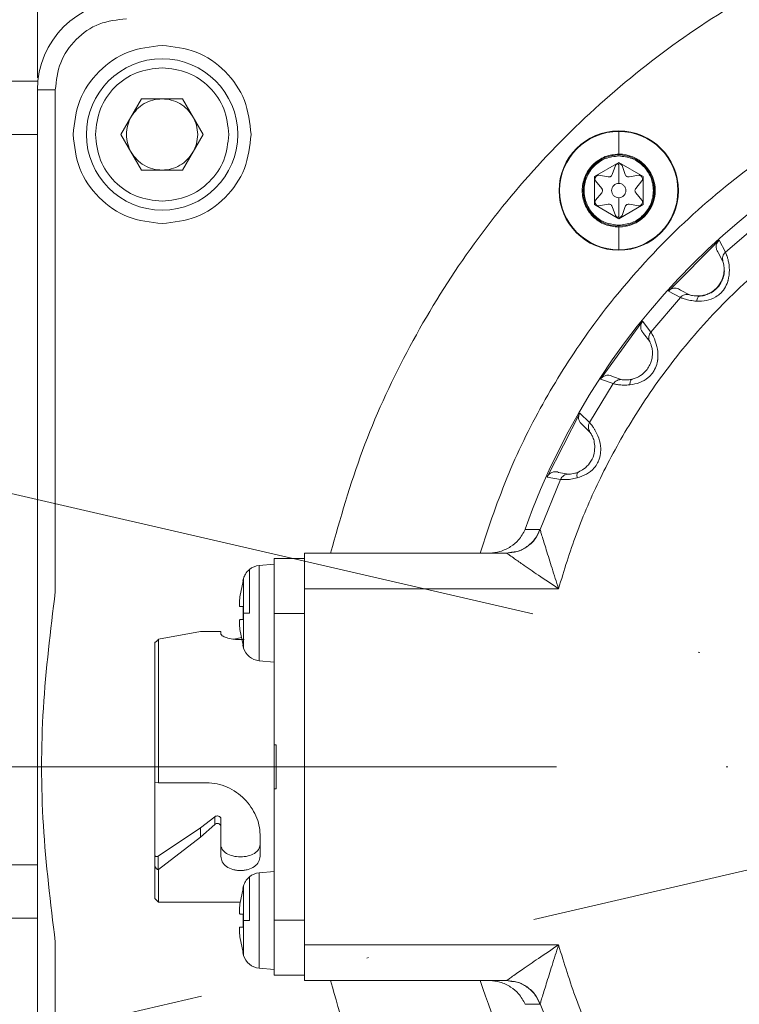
# Model space of a CAD drawing. Header units: millimetres. Extents: x 19214 to 26510, y -7957 to -532.
# Tile 15 of 150: x 21842 to 21882, y -5416 to -5360. Entities that reach past the tile are written whole.
import ezdxf

# ---------------------------------------------------------------- set-up
doc = ezdxf.new("R2010")
doc.units = ezdxf.units.MM
doc.header["$LTSCALE"] = 0.3175
doc.linetypes.add('ACAD_ISO10W100', pattern=[18, 12, -3, 0, -3])
for name, color, linetype, lineweight in [('1轮廓实线层', 7, 'Continuous', 18), ('7标注层', 4, 'Continuous', 13), ('中心线', 4, 'ACAD_ISO10W100', 20)]:
    doc.layers.add(name, color=color, linetype=linetype, lineweight=lineweight)

msp = doc.modelspace()

# ---------------------------------------------------------------- linework, layer by layer
at = {"layer": '1轮廓实线层', "ltscale": 10}
for p, q in [((21843.016, -5351.516), (21843.016, -5363.647)), ((21843.016, -5363.822), (21831.516, -5363.822)), ((21843.016, -5364.322), (21843.016, -5440.322)), ((21844.016, -5364.322), (21843.016, -5364.322)), ((21844.016, -5392.496), (21844.016, -5364.322)), ((21847.707, -5366.822), (21848.862, -5364.822)), ((21848.862, -5364.822), (21851.171, -5364.822)), ((21851.171, -5364.822), (21852.326, -5366.822)), ((21875.666, -5366.649), (21875.666, -5367.923)), ((21831.516, -5366.822), (21843.016, -5366.822)), ((21848.862, -5368.822), (21847.707, -5366.822)), ((21852.326, -5366.822), (21851.171, -5368.822)), ((21874.299, -5369.183), (21875.666, -5368.393)), ((21875.666, -5367.973), (21875.666, -5367.923)), ((21875.666, -5368.393), (21877.034, -5369.183)), ((21851.171, -5368.822), (21848.862, -5368.822)), ((21875.298, -5369.078), (21875.483, -5368.572)), ((21875.619, -5368.473), (21875.713, -5368.473)), ((21875.85, -5368.572), (21876.034, -5369.078)), ((21874.299, -5370.762), (21874.299, -5369.183)), ((21874.344, -5369.263), (21874.391, -5369.182)), ((21874.711, -5369.847), (21874.36, -5369.429)), ((21874.539, -5369.112), (21875.076, -5369.207)), ((21876.257, -5369.207), (21876.794, -5369.112)), ((21876.971, -5369.431), (21876.622, -5369.847)), ((21876.941, -5369.182), (21876.988, -5369.263)), ((21876.988, -5369.263), (21877.019, -5369.337)), ((21877.034, -5369.183), (21877.034, -5370.762)), ((21874.36, -5370.516), (21874.711, -5370.098)), ((21876.622, -5370.098), (21876.971, -5370.514)), ((21877.019, -5370.607), (21876.988, -5370.681)), ((21875.666, -5371.551), (21874.299, -5370.762)), ((21874.391, -5370.763), (21874.344, -5370.681)), ((21875.076, -5370.738), (21874.539, -5370.832)), ((21875.483, -5371.373), (21875.298, -5370.866)), ((21877.034, -5370.762), (21875.666, -5371.551)), ((21876.034, -5370.866), (21875.85, -5371.373)), ((21876.794, -5370.832), (21876.257, -5370.738)), ((21876.988, -5370.681), (21876.941, -5370.763)), ((21875.713, -5371.471), (21875.619, -5371.471)), ((21875.666, -5372.021), (21875.666, -5371.971)), ((21875.666, -5372.021), (21875.666, -5373.295)), ((21881.661, -5373.435), (21883.608, -5371.772)), ((21878.455, -5375.61), (21881.304, -5372.761)), ((21881.304, -5372.761), (21881.661, -5373.435)), ((21881.251, -5373.447), (21881.519, -5373.951)), ((21879.129, -5375.967), (21878.455, -5375.61)), ((21879.645, -5375.825), (21879.141, -5375.557)), ((21877.466, -5377.914), (21879.129, -5375.967)), ((21874.64, -5380.563), (21877.008, -5377.304)), ((21877.008, -5377.304), (21877.466, -5377.914)), ((21877.063, -5377.99), (21877.407, -5378.445)), ((21875.362, -5380.81), (21874.64, -5380.563)), ((21875.849, -5380.59), (21875.31, -5380.404)), ((21874.024, -5382.993), (21875.362, -5380.81)), ((21871.647, -5386.052), (21873.476, -5382.462)), ((21873.476, -5382.462), (21874.024, -5382.993)), ((21873.638, -5383.131), (21874.049, -5383.527)), ((21872.399, -5386.183), (21871.647, -5386.052)), ((21872.845, -5385.89), (21872.283, -5385.79)), ((21871.249, -5389.008), (21872.399, -5386.183)), ((21870.409, -5388.99), (21871.24, -5389.002)), ((21871.24, -5389.002), (21871.249, -5389.008)), ((21858.016, -5390.322), (21858.016, -5392.322)), ((21858.016, -5390.322), (21869.362, -5390.322)), ((21869.645, -5390.28), (21869.362, -5390.322)), ((21869.371, -5390.325), (21869.362, -5390.322)), ((21856.319, -5390.942), (21855.469, -5391.016)), ((21855.469, -5391.016), (21855.469, -5396.368)), ((21858.016, -5390.622), (21856.316, -5390.622)), ((21856.316, -5390.622), (21856.316, -5393.722)), ((21854.922, -5393.692), (21854.922, -5391.24)), ((21854.386, -5392.776), (21854.562, -5391.892)), ((21854.552, -5391.892), (21854.596, -5391.733)), ((21854.562, -5391.892), (21854.552, -5391.892)), ((21854.596, -5393.692), (21854.596, -5391.733)), ((21858.016, -5412.322), (21858.016, -5392.322)), ((21858.016, -5392.322), (21872.283, -5392.322)), ((21854.562, -5393.326), (21854.386, -5393.326)), ((21854.562, -5394.059), (21854.562, -5393.326)), ((21854.596, -5395.652), (21854.596, -5393.692)), ((21854.596, -5393.692), (21854.922, -5393.692)), ((21856.316, -5393.722), (21856.316, -5401.085)), ((21858.016, -5393.722), (21856.316, -5393.722)), ((21854.386, -5394.059), (21854.562, -5394.059)), ((21852.165, -5394.724), (21849.816, -5395.151)), ((21852.333, -5394.722), (21852.165, -5394.724)), ((21853.316, -5394.722), (21852.333, -5394.722)), ((21853.316, -5394.872), (21853.316, -5394.722)), ((21854.562, -5395.492), (21854.386, -5394.609)), ((21849.616, -5395.326), (21849.616, -5402.322)), ((21849.816, -5395.151), (21849.787, -5395.189)), ((21849.816, -5395.151), (21849.816, -5403.216)), ((21854.055, -5395.157), (21854.476, -5395.061)), ((21854.596, -5395.652), (21854.552, -5395.492)), ((21854.552, -5395.492), (21854.562, -5395.492)), ((21855.469, -5396.368), (21856.316, -5396.442)), ((21856.416, -5401.085), (21856.316, -5401.085)), ((21856.316, -5402.322), (21856.316, -5401.085)), ((21856.416, -5401.085), (21856.416, -5403.56)), ((21849.616, -5402.322), (21849.616, -5403.192)), ((21856.416, -5402.322), (21856.316, -5402.322)), ((21856.316, -5403.56), (21856.316, -5402.322)), ((21849.616, -5403.098), (21849.616, -5407.304)), ((21849.616, -5403.192), (21849.816, -5403.216)), ((21849.816, -5403.216), (21852.516, -5403.216)), ((21856.316, -5403.56), (21856.316, -5410.922)), ((21856.316, -5403.56), (21856.416, -5403.56)), ((21852.975, -5405.128), (21852.165, -5405.748)), ((21852.975, -5405.553), (21852.975, -5405.128)), ((21853.316, -5405.681), (21853.316, -5405.239)), ((21852.165, -5405.748), (21849.787, -5407.347)), ((21852.975, -5405.553), (21852.165, -5406.267)), ((21853.316, -5407.347), (21853.316, -5405.681)), ((21852.165, -5406.267), (21849.816, -5408.088)), ((21855.516, -5406.122), (21855.516, -5407.347)), ((21849.616, -5407.304), (21849.616, -5407.908)), ((21849.787, -5407.347), (21849.787, -5408.086)), ((21843.016, -5407.822), (21831.516, -5407.822)), ((21849.616, -5407.908), (21849.616, -5409.722)), ((21849.816, -5408.088), (21849.787, -5408.086)), ((21849.816, -5408.088), (21849.816, -5409.922)), ((21856.316, -5408.202), (21855.469, -5408.276)), ((21854.922, -5410.952), (21854.922, -5408.5)), ((21855.469, -5408.276), (21855.469, -5413.628)), ((21854.386, -5410.036), (21854.562, -5409.152)), ((21854.552, -5409.152), (21854.596, -5408.993)), ((21854.562, -5409.152), (21854.552, -5409.152)), ((21854.596, -5410.952), (21854.596, -5408.993)), ((21849.61, -5409.716), (21849.816, -5409.922)), ((21849.816, -5409.922), (21854.409, -5409.922)), ((21831.516, -5410.822), (21843.016, -5410.822)), ((21854.562, -5410.586), (21854.386, -5410.586)), ((21854.562, -5411.319), (21854.562, -5410.586)), ((21854.596, -5412.912), (21854.596, -5410.952)), ((21854.596, -5410.952), (21854.922, -5410.952)), ((21858.016, -5410.922), (21856.316, -5410.922)), ((21856.316, -5410.922), (21856.316, -5414.022)), ((21854.386, -5411.319), (21854.562, -5411.319)), ((21854.562, -5412.752), (21854.386, -5411.869)), ((21844.016, -5440.322), (21844.016, -5412.149)), ((21872.283, -5412.322), (21858.016, -5412.322)), ((21858.016, -5412.322), (21858.016, -5414.322)), ((21854.596, -5412.912), (21854.552, -5412.752)), ((21854.552, -5412.752), (21854.562, -5412.752)), ((21855.469, -5413.628), (21856.319, -5413.703)), ((21858.016, -5414.022), (21856.316, -5414.022)), ((21869.362, -5414.322), (21869.371, -5414.32)), ((21869.362, -5414.322), (21858.016, -5414.322)), ((21869.362, -5414.322), (21869.65, -5414.366)), ((21871.24, -5415.642), (21870.409, -5415.655)), ((21871.249, -5415.637), (21871.24, -5415.642)), ((21872.399, -5418.461), (21871.249, -5415.637))]:
    msp.add_line(p, q, dxfattribs=at)
for centre, radius in [((21850.016, -5366.822), 4.25), ((21875.666, -5369.972), 3.35)]:
    msp.add_circle(centre, radius, dxfattribs=at)
at = {"layer": '1轮廓实线层', "lineweight": 20, "ltscale": 10}
for centre, radius, start, end in [((21848.016, -5364.322), 5, 90, 180), ((21908.016, -5402.322), 39.901, 106.0485, 160.4794), ((21875.666, -5369.972), 3.343, 0, 180), ((21875.666, -5369.972), 3.323, 90, 180), ((21875.666, -5369.972), 3.323, 0, 90), ((21875.666, -5369.972), 1.999, 90, 270), ((21875.666, -5369.972), 2.049, 270, 90), ((21875.666, -5369.972), 1.999, 270, 90), ((21875.666, -5369.972), 3.343, 180, 0), ((21875.666, -5369.972), 3.323, 180, 270), ((21875.666, -5369.972), 3.323, 270, 0), ((21855.556, -5392.013), 1, 95, 129.3715), ((21855.556, -5395.372), 1, 196.2762, 265), ((21855.556, -5409.273), 1, 95, 129.3715), ((21855.556, -5412.632), 1, 196.2762, 265)]:
    msp.add_arc(centre, radius, start, end, dxfattribs=at)
at = {"layer": '1轮廓实线层', "ltscale": 10}
for points in [[(21859.478, -5390.322), (21860.029, -5388.385), (21861.132, -5384.509), (21863.659, -5379.003), (21866.782, -5373.824), (21870.52, -5369.064), (21874.8, -5364.787), (21879.566, -5361.058), (21884.746, -5357.93), (21890.265, -5355.449), (21896.043, -5353.652), (21901.995, -5352.564), (21908.035, -5352.201), (21914.075, -5352.568), (21920.027, -5353.661), (21925.803, -5355.463), (21931.321, -5357.948), (21936.498, -5361.08), (21941.261, -5364.813), (21945.539, -5369.092), (21949.27, -5373.856), (21952.399, -5379.035), (21954.885, -5384.553), (21956.674, -5390.33), (21957.805, -5396.282), (21957.946, -5400.309), (21958.016, -5402.322)], [(21844.016, -5364.322), (21844.076, -5363.798), (21844.197, -5362.75), (21845.122, -5361.428), (21846.444, -5360.503), (21847.492, -5360.382), (21848.016, -5360.322)], [(21845.016, -5366.822), (21845.091, -5366.167), (21845.242, -5364.857), (21846.398, -5363.204), (21848.051, -5362.048), (21849.361, -5361.898), (21850.016, -5361.822)], [(21850.016, -5361.822), (21850.671, -5361.898), (21851.982, -5362.048), (21853.635, -5363.204), (21854.791, -5364.857), (21854.941, -5366.167), (21855.016, -5366.822)], [(21846.266, -5366.822), (21846.323, -5366.331), (21846.435, -5365.348), (21847.303, -5364.109), (21848.542, -5363.241), (21849.525, -5363.129), (21850.016, -5363.072)], [(21850.016, -5363.072), (21850.508, -5363.129), (21851.49, -5363.241), (21852.73, -5364.109), (21853.597, -5365.348), (21853.71, -5366.331), (21853.766, -5366.822)], [(21848.284, -5365.822), (21848.383, -5365.678), (21848.581, -5365.388), (21849.006, -5365.073), (21849.492, -5364.862), (21849.842, -5364.836), (21850.016, -5364.822)], [(21851.748, -5365.822), (21851.65, -5365.678), (21851.452, -5365.388), (21851.026, -5365.073), (21850.54, -5364.862), (21850.191, -5364.836), (21850.016, -5364.822)], [(21848.016, -5366.822), (21848.028, -5366.647), (21848.052, -5366.296), (21848.207, -5365.98), (21848.284, -5365.822)], [(21851.748, -5365.822), (21851.826, -5365.98), (21851.981, -5366.296), (21852.005, -5366.647), (21852.016, -5366.822)], [(21850.016, -5371.822), (21849.361, -5371.747), (21848.051, -5371.597), (21846.398, -5370.441), (21845.242, -5368.788), (21845.091, -5367.478), (21845.016, -5366.822)], [(21850.016, -5370.572), (21849.525, -5370.516), (21848.542, -5370.403), (21847.303, -5369.536), (21846.435, -5368.297), (21846.323, -5367.314), (21846.266, -5366.822)], [(21848.284, -5367.822), (21848.207, -5367.664), (21848.052, -5367.349), (21848.028, -5366.998), (21848.016, -5366.822)], [(21853.766, -5366.822), (21853.71, -5367.314), (21853.597, -5368.297), (21852.73, -5369.536), (21851.49, -5370.403), (21850.508, -5370.516), (21850.016, -5370.572)], [(21855.016, -5366.822), (21854.941, -5367.478), (21854.791, -5368.788), (21853.635, -5370.441), (21851.982, -5371.597), (21850.671, -5371.747), (21850.016, -5371.822)], [(21852.016, -5366.822), (21852.005, -5366.998), (21851.981, -5367.349), (21851.826, -5367.664), (21851.748, -5367.822)], [(21850.016, -5368.822), (21849.842, -5368.809), (21849.492, -5368.783), (21849.006, -5368.572), (21848.581, -5368.256), (21848.383, -5367.967), (21848.284, -5367.822)], [(21851.748, -5367.822), (21851.65, -5367.967), (21851.452, -5368.256), (21851.026, -5368.572), (21850.54, -5368.783), (21850.191, -5368.809), (21850.016, -5368.822)], [(21875.666, -5368.028), (21875.412, -5368.057), (21874.903, -5368.116), (21874.256, -5368.565), (21873.823, -5369.208), (21873.671, -5369.972), (21873.823, -5370.736), (21874.256, -5371.379), (21874.903, -5371.829), (21875.412, -5371.887), (21875.666, -5371.916)], [(21875.666, -5371.916), (21875.921, -5371.887), (21876.43, -5371.829), (21877.077, -5371.379), (21877.509, -5370.736), (21877.661, -5369.972), (21877.509, -5369.208), (21877.077, -5368.565), (21876.43, -5368.116), (21875.921, -5368.057), (21875.666, -5368.028)], [(21875.483, -5368.572), (21875.489, -5368.557), (21875.503, -5368.528), (21875.528, -5368.508), (21875.541, -5368.498)], [(21875.541, -5368.498), (21875.553, -5368.491), (21875.577, -5368.477), (21875.605, -5368.474), (21875.619, -5368.473)], [(21875.713, -5368.473), (21875.726, -5368.474), (21875.752, -5368.477), (21875.774, -5368.488), (21875.786, -5368.494)], [(21875.786, -5368.494), (21875.8, -5368.504), (21875.828, -5368.525), (21875.842, -5368.556), (21875.85, -5368.572)], [(21874.326, -5369.334), (21874.327, -5369.322), (21874.329, -5369.297), (21874.339, -5369.275), (21874.344, -5369.263)], [(21874.36, -5369.429), (21874.35, -5369.414), (21874.331, -5369.386), (21874.328, -5369.351), (21874.326, -5369.334)], [(21874.391, -5369.182), (21874.4, -5369.17), (21874.416, -5369.147), (21874.441, -5369.133), (21874.453, -5369.126)], [(21874.453, -5369.126), (21874.467, -5369.12), (21874.494, -5369.11), (21874.524, -5369.111), (21874.539, -5369.112)], [(21875.076, -5369.207), (21875.099, -5369.208), (21875.146, -5369.212), (21875.212, -5369.186), (21875.268, -5369.141), (21875.288, -5369.099), (21875.298, -5369.078)], [(21876.034, -5369.078), (21876.044, -5369.099), (21876.065, -5369.141), (21876.12, -5369.186), (21876.187, -5369.212), (21876.233, -5369.208), (21876.257, -5369.207)], [(21876.794, -5369.112), (21876.809, -5369.111), (21876.839, -5369.11), (21876.866, -5369.121), (21876.88, -5369.126)], [(21876.88, -5369.126), (21876.892, -5369.134), (21876.916, -5369.148), (21876.933, -5369.17), (21876.941, -5369.182)], [(21877.006, -5369.337), (21877.004, -5369.354), (21877.001, -5369.388), (21876.981, -5369.417), (21876.971, -5369.431)], [(21874.711, -5370.098), (21874.723, -5370.079), (21874.748, -5370.041), (21874.758, -5369.972), (21874.748, -5369.904), (21874.723, -5369.866), (21874.711, -5369.847)], [(21875.266, -5369.972), (21875.272, -5369.92), (21875.284, -5369.815), (21875.377, -5369.683), (21875.509, -5369.59), (21875.614, -5369.578), (21875.666, -5369.572)], [(21875.666, -5370.372), (21875.614, -5370.366), (21875.509, -5370.354), (21875.377, -5370.262), (21875.284, -5370.129), (21875.272, -5370.025), (21875.266, -5369.972)], [(21875.666, -5369.572), (21875.719, -5369.578), (21875.823, -5369.59), (21875.956, -5369.683), (21876.048, -5369.815), (21876.06, -5369.92), (21876.066, -5369.972)], [(21876.066, -5369.972), (21876.06, -5370.025), (21876.048, -5370.129), (21875.956, -5370.262), (21875.823, -5370.354), (21875.719, -5370.366), (21875.666, -5370.372)], [(21876.622, -5369.847), (21876.609, -5369.866), (21876.584, -5369.904), (21876.58, -5369.949), (21876.578, -5369.972)], [(21876.578, -5369.972), (21876.58, -5369.995), (21876.584, -5370.041), (21876.609, -5370.079), (21876.622, -5370.098)], [(21874.326, -5370.61), (21874.328, -5370.593), (21874.331, -5370.559), (21874.35, -5370.53), (21874.36, -5370.516)], [(21874.344, -5370.681), (21874.339, -5370.67), (21874.329, -5370.647), (21874.327, -5370.622), (21874.326, -5370.61)], [(21876.971, -5370.514), (21876.981, -5370.528), (21877, -5370.556), (21877.004, -5370.59), (21877.006, -5370.607)], [(21874.452, -5370.818), (21874.44, -5370.811), (21874.416, -5370.797), (21874.4, -5370.774), (21874.391, -5370.763)], [(21874.539, -5370.832), (21874.524, -5370.833), (21874.494, -5370.835), (21874.466, -5370.824), (21874.452, -5370.818)], [(21875.298, -5370.866), (21875.288, -5370.845), (21875.268, -5370.803), (21875.212, -5370.758), (21875.146, -5370.733), (21875.099, -5370.736), (21875.076, -5370.738)], [(21876.257, -5370.738), (21876.233, -5370.736), (21876.187, -5370.733), (21876.12, -5370.758), (21876.065, -5370.803), (21876.044, -5370.845), (21876.034, -5370.866)], [(21876.879, -5370.819), (21876.865, -5370.824), (21876.838, -5370.835), (21876.808, -5370.833), (21876.794, -5370.832)], [(21876.941, -5370.763), (21876.933, -5370.774), (21876.916, -5370.797), (21876.891, -5370.811), (21876.879, -5370.819)], [(21875.547, -5371.45), (21875.533, -5371.44), (21875.505, -5371.42), (21875.49, -5371.388), (21875.483, -5371.373)], [(21875.619, -5371.471), (21875.606, -5371.47), (21875.581, -5371.468), (21875.558, -5371.456), (21875.547, -5371.45)], [(21875.792, -5371.446), (21875.78, -5371.453), (21875.755, -5371.467), (21875.727, -5371.47), (21875.713, -5371.471)], [(21875.85, -5371.373), (21875.843, -5371.387), (21875.83, -5371.417), (21875.804, -5371.436), (21875.792, -5371.446)], [(21844.016, -5412.149), (21843.75, -5409.973), (21843.216, -5405.62), (21843.216, -5399.024), (21843.75, -5394.672), (21844.016, -5392.496)], [(21958.016, -5402.322), (21957.946, -5404.336), (21957.805, -5408.362), (21956.674, -5414.314), (21954.885, -5420.092), (21952.399, -5425.61), (21949.27, -5430.789), (21945.539, -5435.553), (21941.261, -5439.832), (21936.498, -5443.565), (21931.321, -5446.697), (21925.803, -5449.182), (21920.027, -5450.984), (21914.075, -5452.077), (21908.035, -5452.444), (21901.995, -5452.081), (21896.043, -5450.993), (21890.265, -5449.195), (21884.746, -5446.715), (21879.566, -5443.587), (21874.8, -5439.858), (21870.52, -5435.581), (21866.782, -5430.821), (21863.659, -5425.642), (21861.132, -5420.135), (21860.029, -5416.26), (21859.478, -5414.322)], [(21867.874, -5414.322), (21868.709, -5416.67), (21870.381, -5421.365), (21874.421, -5427.703), (21879.433, -5433.265), (21885.375, -5437.839), (21892.028, -5441.29), (21899.189, -5443.507), (21906.628, -5444.42), (21914.112, -5443.999), (21921.403, -5442.259), (21928.27, -5439.253), (21934.496, -5435.079), (21939.881, -5429.866), (21944.264, -5423.782), (21947.474, -5417.018), (21949.529, -5409.788), (21949.786, -5404.811), (21949.914, -5402.322)]]:
    msp.add_open_spline(points, degree=3, dxfattribs=at)
for points, knots in [([(21949.914, -5402.322), (21949.786, -5399.834), (21949.529, -5394.856), (21947.474, -5387.627), (21944.264, -5380.863), (21939.881, -5374.778), (21934.497, -5369.567), (21929.65, -5366.317), (21925.957, -5364.433), (21923.676, -5363.435), (21921.34, -5362.573), (21918.957, -5361.853), (21916.535, -5361.274), (21913.08, -5360.664), (21908.373, -5360.291), (21903.029, -5360.612), (21898.084, -5361.536), (21893.661, -5362.866), (21889.19, -5364.782), (21884.767, -5367.337), (21880.499, -5370.569), (21876.866, -5374.156), (21873.863, -5377.917), (21871.453, -5381.707), (21869.372, -5385.849), (21868.378, -5388.817), (21867.874, -5390.322)], [0, 0, 0, 0, 41510.390842, 83020.781684, 124531.172526, 166041.563369, 207551.954211, 249062.345053, 262915.429123, 276768.513194, 290621.597264, 304474.681335, 318327.765405, 332180.849476, 363045.472887, 396953.638193, 421262.967419, 446926.309031, 473943.446223, 502314.15075, 532038.182935, 563115.291666, 587319.372398, 612285.120201, 638012.46834, 664501.348044, 664501.348044, 664501.348044, 664501.348044]), ([(21872.283, -5392.322), (21872.599, -5391.292), (21873.25, -5389.173), (21874.616, -5386.039), (21876.368, -5382.826), (21878.585, -5379.603), (21881.303, -5376.45), (21884.547, -5373.462), (21888.323, -5370.752), (21892.613, -5368.443), (21896.934, -5366.815), (21901.111, -5365.792), (21905.049, -5365.264), (21909.052, -5365.156), (21913.073, -5365.489), (21917.035, -5366.252), (21920.861, -5367.435), (21924.51, -5369.004), (21928.258, -5371.116), (21931.98, -5373.847), (21935.489, -5377.227), (21938.395, -5380.854), (21940.713, -5384.606), (21942.482, -5388.375), (21943.748, -5392.076), (21944.569, -5395.643), (21945.039, -5399.029), (21945.095, -5401.245), (21945.123, -5402.322)], [0, 0, 0, 0, 21808.759175, 44834.72765, 69055.481898, 95805.313052, 123854.981715, 153159.654231, 184880.602083, 217685.039545, 251501.759785, 278048.275784, 304598.352178, 331770.383846, 358945.93625, 386117.968043, 413293.520569, 439840.036207, 466390.112269, 500203.698909, 533008.236616, 564732.218283, 594033.822018, 622083.428446, 648836.389741, 673054.012465, 696081.556605, 717891.877273, 717891.877273, 717891.877273, 717891.877273]), ([(21875.666, -5367.923), (21875.408, -5367.95), (21875.012, -5367.992), (21874.535, -5368.248), (21874.207, -5368.512), (21873.941, -5368.841), (21873.693, -5369.318), (21873.567, -5369.972), (21873.693, -5370.627), (21873.941, -5371.104), (21874.207, -5371.432), (21874.535, -5371.696), (21875.012, -5371.952), (21875.408, -5371.994), (21875.666, -5372.021)], [0, 0, 0, 0, 40677.710988, 62575.235695, 84937.457296, 107299.678898, 129197.203609, 169874.914607, 210552.625585, 232450.150289, 254812.371889, 277174.593492, 299072.118206, 339749.829214, 339749.829214, 339749.829214, 339749.829214]), ([(21875.666, -5369.572), (21875.666, -5369.363), (21875.666, -5368.971), (21875.663, -5368.632), (21875.661, -5368.474)], [0, 0, 0, 0, 37253.279721, 69859.26275, 69859.26275, 69859.26275, 69859.26275]), ([(21872.323, -5369.972), (21872.326, -5369.972), (21872.331, -5369.972), (21872.34, -5369.972), (21872.343, -5369.972)], [0, 0, 0, 0, 39111.657491, 69842.216405, 69842.216405, 69842.216405, 69842.216405]), ([(21878.989, -5369.972), (21878.994, -5369.972), (21879.002, -5369.972), (21879.007, -5369.972), (21879.009, -5369.972)], [0, 0, 0, 0, 39131.888425, 69878.401317, 69878.401317, 69878.401317, 69878.401317]), ([(21875.661, -5371.47), (21875.663, -5371.312), (21875.666, -5370.973), (21875.666, -5370.581), (21875.666, -5370.372)], [0, 0, 0, 0, 32602.958512, 69859.651969, 69859.651969, 69859.651969, 69859.651969]), ([(21881.304, -5372.761), (21881.262, -5372.808), (21881.177, -5372.903), (21881.138, -5373.061), (21881.139, -5373.187), (21881.17, -5373.31), (21881.218, -5373.392), (21881.251, -5373.447)], [0, 0, 0, 0, 38065.870444, 76126.715784, 95546.623662, 114141.17963, 152884.129424, 152884.129424, 152884.129424, 152884.129424]), ([(21880.039, -5376.183), (21880.225, -5376.181), (21880.584, -5376.177), (21881.069, -5375.99), (21881.373, -5375.761), (21881.591, -5375.508), (21881.715, -5375.281), (21881.78, -5375.102), (21881.797, -5375.047), (21881.859, -5374.833), (21881.904, -5374.413), (21881.849, -5374.054), (21881.802, -5373.841), (21881.772, -5373.734), (21881.74, -5373.636), (21881.693, -5373.502), (21881.675, -5373.466), (21881.661, -5373.435)], [0, 0, 0, 0, 52381.369743, 100700.912038, 130713.361114, 150102.130594, 186434.896142, 196765.105916, 199853.735782, 201531.659596, 255539.226049, 311189.960734, 314588.173968, 339490.461088, 357883.926429, 367712.254601, 422945.046529, 422945.046529, 422945.046529, 422945.046529]), ([(21881.519, -5373.951), (21881.509, -5373.906), (21881.489, -5373.814), (21881.509, -5373.671), (21881.565, -5373.538), (21881.629, -5373.469), (21881.661, -5373.435)], [0, 0, 0, 0, 30351.059444, 61954.931557, 93558.93695, 123910.365478, 123910.365478, 123910.365478, 123910.365478]), ([(21881.519, -5373.951), (21881.528, -5373.978), (21881.541, -5374.017), (21881.578, -5374.202), (21881.583, -5374.329), (21881.586, -5374.392)], [0, 0, 0, 0, 52568.024043, 76022.347842, 98871.452842, 98871.452842, 98871.452842, 98871.452842]), ([(21881.597, -5374.483), (21881.597, -5374.507), (21881.599, -5374.601), (21881.552, -5374.808), (21881.442, -5375.105), (21881.263, -5375.381), (21881.027, -5375.6), (21880.78, -5375.754), (21880.473, -5375.875), (21880.266, -5375.897), (21880.155, -5375.91)], [0, 0, 0, 0, 9307.388301, 35901.002023, 65533.446988, 107255.469713, 132549.601235, 161447.900241, 194112.018881, 231937.280974, 231937.280974, 231937.280974, 231937.280974]), ([(21881.586, -5374.392), (21881.583, -5374.458), (21881.578, -5374.598), (21881.521, -5374.857), (21881.399, -5375.14), (21881.202, -5375.414), (21880.948, -5375.633), (21880.682, -5375.777), (21880.431, -5375.859), (21880.283, -5375.878), (21880.213, -5375.886)], [0, 0, 0, 0, 24820.824341, 52055.060225, 82762.777255, 117685.200665, 151510.97785, 181473.128201, 208051.547101, 231934.800239, 231934.800239, 231934.800239, 231934.800239]), ([(21878.455, -5375.61), (21878.5, -5375.569), (21878.594, -5375.485), (21878.755, -5375.442), (21878.901, -5375.446), (21879.026, -5375.478), (21879.103, -5375.53), (21879.141, -5375.557)], [0, 0, 0, 0, 36354.375062, 76205.114332, 96844.775791, 124817.425761, 152856.135575, 152856.135575, 152856.135575, 152856.135575]), ([(21879.129, -5375.967), (21879.163, -5375.935), (21879.232, -5375.871), (21879.365, -5375.815), (21879.508, -5375.795), (21879.6, -5375.815), (21879.645, -5375.825)], [0, 0, 0, 0, 30346.529856, 61945.298746, 93543.745854, 123889.384672, 123889.384672, 123889.384672, 123889.384672]), ([(21879.129, -5375.967), (21879.149, -5375.976), (21879.189, -5375.995), (21879.391, -5376.07), (21879.668, -5376.145), (21879.917, -5376.17), (21880.039, -5376.183)], [0, 0, 0, 0, 32385.038091, 63804.879009, 94210.880638, 123889.640013, 123889.640013, 123889.640013, 123889.640013]), ([(21880.213, -5375.886), (21880.135, -5375.889), (21879.975, -5375.894), (21879.803, -5375.867), (21879.681, -5375.837), (21879.657, -5375.829), (21879.645, -5375.825)], [0, 0, 0, 0, 27305.464311, 56788.080591, 88908.73423, 123894.226797, 123894.226797, 123894.226797, 123894.226797]), ([(21880.213, -5375.886), (21880.193, -5375.892), (21880.153, -5375.902), (21880.101, -5375.967), (21880.06, -5376.061), (21880.046, -5376.143), (21880.039, -5376.183)], [0, 0, 0, 0, 30362.767836, 61948.716948, 93534.645421, 123897.403195, 123897.403195, 123897.403195, 123897.403195]), ([(21877.008, -5377.304), (21876.974, -5377.357), (21876.906, -5377.464), (21876.891, -5377.626), (21876.912, -5377.75), (21876.962, -5377.867), (21877.023, -5377.94), (21877.063, -5377.99)], [0, 0, 0, 0, 38052.862586, 76100.707093, 95513.84775, 114102.19267, 152834.387494, 152834.387494, 152834.387494, 152834.387494]), ([(21876.294, -5380.881), (21876.478, -5380.85), (21876.831, -5380.79), (21877.282, -5380.53), (21877.546, -5380.255), (21877.722, -5379.972), (21877.809, -5379.728), (21877.844, -5379.541), (21877.853, -5379.484), (21877.881, -5379.263), (21877.859, -5378.841), (21877.749, -5378.496), (21877.669, -5378.292), (21877.623, -5378.191), (21877.576, -5378.099), (21877.508, -5377.975), (21877.486, -5377.942), (21877.466, -5377.914)], [0, 0, 0, 0, 52365.637102, 100670.666918, 130674.101652, 150057.048014, 186378.901405, 196706.008482, 199793.710613, 201471.130359, 255462.475853, 311096.496061, 314493.688544, 339388.496471, 357776.437769, 367601.813681, 422818.016658, 422818.016658, 422818.016658, 422818.016658]), ([(21877.407, -5378.445), (21877.39, -5378.402), (21877.356, -5378.314), (21877.353, -5378.17), (21877.387, -5378.03), (21877.44, -5377.952), (21877.466, -5377.914)], [0, 0, 0, 0, 30341.425818, 61935.26664, 93529.240692, 123871.035453, 123871.035453, 123871.035453, 123871.035453]), ([(21877.407, -5378.445), (21877.414, -5378.459), (21877.427, -5378.484), (21877.481, -5378.613), (21877.529, -5378.784), (21877.556, -5378.958), (21877.559, -5379.056), (21877.56, -5379.105)], [0, 0, 0, 0, 42239.239026, 79801.921734, 117219.260798, 135056.358294, 152841.868958, 152841.868958, 152841.868958, 152841.868958]), ([(21877.56, -5379.105), (21877.557, -5379.176), (21877.551, -5379.324), (21877.494, -5379.569), (21877.385, -5379.828), (21877.193, -5380.112), (21876.934, -5380.341), (21876.65, -5380.494), (21876.494, -5380.539), (21876.419, -5380.561)], [0, 0, 0, 0, 23183.711407, 48639.054003, 76826.142803, 108083.434644, 151167.742531, 180020.962818, 206835.252433, 206835.252433, 206835.252433, 206835.252433]), ([(21874.64, -5380.563), (21874.678, -5380.516), (21874.758, -5380.418), (21874.911, -5380.351), (21875.055, -5380.332), (21875.184, -5380.343), (21875.268, -5380.383), (21875.31, -5380.404)], [0, 0, 0, 0, 36343.723399, 76182.786746, 96816.400925, 124780.855105, 152811.349775, 152811.349775, 152811.349775, 152811.349775]), ([(21875.362, -5380.81), (21875.39, -5380.774), (21875.448, -5380.699), (21875.571, -5380.624), (21875.709, -5380.581), (21875.803, -5380.587), (21875.849, -5380.59)], [0, 0, 0, 0, 30337.766374, 61927.410159, 93516.732257, 123853.607849, 123853.607849, 123853.607849, 123853.607849]), ([(21876.419, -5380.561), (21876.344, -5380.576), (21876.186, -5380.606), (21876.012, -5380.606), (21875.887, -5380.596), (21875.862, -5380.592), (21875.849, -5380.59)], [0, 0, 0, 0, 27297.550474, 56771.621897, 88882.96613, 123858.318963, 123858.318963, 123858.318963, 123858.318963]), ([(21876.419, -5380.561), (21876.401, -5380.569), (21876.363, -5380.586), (21876.322, -5380.658), (21876.296, -5380.757), (21876.295, -5380.84), (21876.294, -5380.881)], [0, 0, 0, 0, 30354.004347, 61930.836928, 93507.648877, 123861.643164, 123861.643164, 123861.643164, 123861.643164]), ([(21875.362, -5380.81), (21875.383, -5380.816), (21875.425, -5380.829), (21875.637, -5380.871), (21875.922, -5380.902), (21876.171, -5380.888), (21876.294, -5380.881)], [0, 0, 0, 0, 32375.769777, 63786.618611, 94183.918308, 123854.183882, 123854.183882, 123854.183882, 123854.183882]), ([(21873.476, -5382.462), (21873.451, -5382.52), (21873.4, -5382.637), (21873.411, -5382.799), (21873.451, -5382.918), (21873.519, -5383.026), (21873.59, -5383.089), (21873.638, -5383.131)], [0, 0, 0, 0, 38041.772229, 76078.536321, 95485.809457, 114068.965755, 152793.840314, 152793.840314, 152793.840314, 152793.840314]), ([(21873.331, -5386.107), (21873.507, -5386.048), (21873.847, -5385.933), (21874.251, -5385.606), (21874.469, -5385.294), (21874.599, -5384.986), (21874.646, -5384.732), (21874.652, -5384.542), (21874.652, -5384.484), (21874.645, -5384.261), (21874.557, -5383.848), (21874.395, -5383.524), (21874.284, -5383.335), (21874.222, -5383.243), (21874.161, -5383.16), (21874.075, -5383.047), (21874.047, -5383.018), (21874.024, -5382.993)], [0, 0, 0, 0, 52352.98577, 100646.345177, 130642.531404, 150020.794668, 186333.872677, 196658.484787, 199745.440979, 201422.455524, 255400.756868, 311021.33606, 314417.707788, 339306.501206, 357690.000006, 367513.002161, 422715.865067, 422715.865067, 422715.865067, 422715.865067]), ([(21874.049, -5383.527), (21874.025, -5383.488), (21873.978, -5383.406), (21873.953, -5383.264), (21873.964, -5383.121), (21874.004, -5383.035), (21874.024, -5382.993)], [0, 0, 0, 0, 30333.591891, 61919.275421, 93505.092146, 123839.052884, 123839.052884, 123839.052884, 123839.052884]), ([(21874.049, -5383.527), (21874.061, -5383.544), (21874.083, -5383.574), (21874.181, -5383.743), (21874.292, -5384.016), (21874.311, -5384.264), (21874.322, -5384.39)], [0, 0, 0, 0, 34964.97241, 66063.479712, 94474.368474, 123840.248447, 123840.248447, 123840.248447, 123840.248447]), ([(21874.322, -5384.39), (21874.31, -5384.533), (21874.284, -5384.845), (21874.063, -5385.276), (21873.737, -5385.606), (21873.509, -5385.72), (21873.404, -5385.772)], [0, 0, 0, 0, 30162.402097, 65475.649957, 97176.914528, 123836.182911, 123836.182911, 123836.182911, 123836.182911]), ([(21871.647, -5386.052), (21871.677, -5386), (21871.741, -5385.89), (21871.881, -5385.8), (21872.021, -5385.759), (21872.15, -5385.75), (21872.239, -5385.776), (21872.283, -5385.79)], [0, 0, 0, 0, 36335.394505, 76165.327958, 96794.213546, 124752.259102, 152776.330021, 152776.330021, 152776.330021, 152776.330021]), ([(21872.399, -5386.183), (21872.421, -5386.143), (21872.467, -5386.06), (21872.576, -5385.966), (21872.705, -5385.903), (21872.799, -5385.894), (21872.845, -5385.89)], [0, 0, 0, 0, 30330.907609, 61913.409605, 93495.591372, 123825.612245, 123825.612245, 123825.612245, 123825.612245]), ([(21872.399, -5386.183), (21872.421, -5386.186), (21872.464, -5386.192), (21872.68, -5386.2), (21872.967, -5386.186), (21873.21, -5386.133), (21873.331, -5386.107)], [0, 0, 0, 0, 32368.531046, 63772.356911, 94162.860269, 123826.492058, 123826.492058, 123826.492058, 123826.492058]), ([(21873.404, -5385.772), (21873.332, -5385.798), (21873.18, -5385.853), (21873.009, -5385.88), (21872.883, -5385.889), (21872.858, -5385.889), (21872.845, -5385.89)], [0, 0, 0, 0, 27291.28157, 56758.673684, 88862.76576, 123830.064061, 123830.064061, 123830.064061, 123830.064061]), ([(21873.404, -5385.772), (21873.387, -5385.783), (21873.352, -5385.806), (21873.323, -5385.883), (21873.313, -5385.985), (21873.325, -5386.067), (21873.331, -5386.107)], [0, 0, 0, 0, 30347.105158, 61916.7582, 93486.389336, 123833.480889, 123833.480889, 123833.480889, 123833.480889]), ([(21868.419, -5390.322), (21868.617, -5390.301), (21869.061, -5390.254), (21869.606, -5389.976), (21870.105, -5389.562), (21870.299, -5389.197), (21870.409, -5388.99)], [0, 0, 0, 0, 24595.200985, 55109.851276, 84759.003593, 123791.667297, 123791.667297, 123791.667297, 123791.667297]), ([(21869.371, -5390.325), (21869.57, -5390.308), (21869.977, -5390.272), (21870.534, -5389.986), (21870.993, -5389.559), (21871.165, -5389.189), (21871.249, -5389.008)], [0, 0, 0, 0, 30217.343554, 61900.368311, 93583.39378, 123800.73928, 123800.73928, 123800.73928, 123800.73928]), ([(21871.24, -5389.002), (21871.156, -5389.184), (21870.984, -5389.557), (21870.525, -5389.98), (21870.058, -5390.236), (21869.748, -5390.269), (21869.645, -5390.28)], [0, 0, 0, 0, 34247.622931, 70163.12597, 106078.623134, 123802.241255, 123802.241255, 123802.241255, 123802.241255]), ([(21872.283, -5392.322), (21872.16, -5391.936), (21871.921, -5391.185), (21871.599, -5390.149), (21871.383, -5389.445), (21871.275, -5389.091), (21871.258, -5389.035), (21871.249, -5389.008)], [0, 0, 0, 0, 43424.745398, 84366.012976, 120866.266849, 137262.172697, 152762.027737, 152762.027737, 152762.027737, 152762.027737]), ([(21872.283, -5392.322), (21871.902, -5392.069), (21871.198, -5391.6), (21870.334, -5391.005), (21869.779, -5390.615), (21869.462, -5390.389), (21869.4, -5390.346), (21869.371, -5390.325)], [0, 0, 0, 0, 48500.52939, 89523.899714, 115972.897993, 135532.23595, 152746.930894, 152746.930894, 152746.930894, 152746.930894]), ([(21854.922, -5391.24), (21854.839, -5391.321), (21854.692, -5391.465), (21854.623, -5391.659), (21854.593, -5391.744)], [0, 0, 0, 0, 39074.314356, 69747.178612, 69747.178612, 69747.178612, 69747.178612]), ([(21854.386, -5393.326), (21854.382, -5393.323), (21854.373, -5393.319), (21854.36, -5393.275), (21854.353, -5393.175), (21854.36, -5393.025), (21854.373, -5392.887), (21854.382, -5392.813), (21854.386, -5392.776)], [0, 0, 0, 0, 23184.886115, 45716.714419, 88711.385566, 131766.687368, 154334.027378, 177557.758698, 177557.758698, 177557.758698, 177557.758698]), ([(21854.386, -5392.776), (21854.382, -5392.813), (21854.373, -5392.887), (21854.36, -5393.024), (21854.353, -5393.174), (21854.36, -5393.275), (21854.373, -5393.319), (21854.382, -5393.323), (21854.386, -5393.326)], [0, 0, 0, 0, 23196.51998, 45739.386191, 88754.190028, 131785.645692, 154342.23207, 177556.051704, 177556.051704, 177556.051704, 177556.051704]), ([(21854.386, -5394.609), (21854.382, -5394.572), (21854.373, -5394.498), (21854.36, -5394.36), (21854.353, -5394.21), (21854.36, -5394.11), (21854.373, -5394.066), (21854.382, -5394.061), (21854.386, -5394.059)], [0, 0, 0, 0, 23184.766811, 45716.479172, 88710.929077, 131766.009327, 154333.233211, 177556.845027, 177556.845027, 177556.845027, 177556.845027]), ([(21854.633, -5395.173), (21854.561, -5395.177), (21854.417, -5395.184), (21854.197, -5395.175), (21853.917, -5395.145), (21853.615, -5395.074), (21853.366, -5394.966), (21853.333, -5394.903), (21853.316, -5394.872)], [0, 0, 0, 0, 19676.514278, 39395.021858, 59245.579649, 98661.466431, 138115.371149, 177550.413216, 177550.413216, 177550.413216, 177550.413216]), ([(21849.787, -5395.189), (21849.779, -5395.2), (21849.761, -5395.221), (21849.732, -5395.251), (21849.703, -5395.279), (21849.675, -5395.302), (21849.65, -5395.32), (21849.631, -5395.33), (21849.619, -5395.333), (21849.617, -5395.328), (21849.616, -5395.326)], [0, 0, 0, 0, 32185.570508, 66181.622028, 97168.345942, 127162.22385, 157781.162666, 186488.808966, 209925.665978, 231379.911157, 231379.911157, 231379.911157, 231379.911157]), ([(21945.123, -5402.322), (21945.095, -5403.4), (21945.039, -5405.616), (21944.569, -5409.002), (21943.748, -5412.568), (21942.482, -5416.269), (21940.713, -5420.038), (21938.395, -5423.79), (21935.489, -5427.418), (21931.98, -5430.797), (21928.258, -5433.529), (21924.511, -5435.64), (21920.861, -5437.21), (21917.035, -5438.392), (21913.073, -5439.156), (21909.052, -5439.489), (21905.049, -5439.381), (21901.112, -5438.853), (21896.934, -5437.829), (21892.613, -5436.202), (21888.323, -5433.893), (21884.547, -5431.183), (21881.304, -5428.195), (21878.585, -5425.042), (21876.368, -5421.819), (21874.616, -5418.605), (21873.251, -5415.472), (21872.6, -5413.353), (21872.283, -5412.322)], [0, 0, 0, 0, 21843.993631, 44907.163096, 69167.048649, 95960.097105, 124055.083106, 153407.100552, 185179.297095, 218036.733745, 251908.088628, 278497.493453, 305090.464425, 332306.395507, 359525.853015, 386741.784221, 413961.241854, 440550.646316, 467143.616956, 501011.833176, 533869.370232, 565644.605493, 594993.5492, 623088.472865, 649884.656519, 674141.405487, 697206.153163, 719051.710811, 719051.710811, 719051.710811, 719051.710811]), ([(21852.516, -5403.216), (21852.713, -5403.228), (21853.11, -5403.252), (21853.865, -5403.51), (21854.692, -5404.086), (21855.242, -5404.9), (21855.483, -5405.601), (21855.505, -5405.949), (21855.516, -5406.122)], [0, 0, 0, 0, 22090.347031, 44477.366342, 88770.825672, 133061.098557, 155393.732048, 177541.385061, 177541.385061, 177541.385061, 177541.385061]), ([(21853.316, -5405.239), (21853.315, -5405.224), (21853.311, -5405.192), (21853.284, -5405.15), (21853.244, -5405.115), (21853.193, -5405.092), (21853.136, -5405.08), (21853.077, -5405.083), (21853.021, -5405.097), (21852.99, -5405.118), (21852.975, -5405.128)], [0, 0, 0, 0, 26843.938372, 54135.405806, 82261.811782, 111598.57801, 141986.313716, 172077.582404, 202220.024247, 231445.741572, 231445.741572, 231445.741572, 231445.741572]), ([(21852.165, -5406.267), (21852.166, -5406.179), (21852.167, -5406.005), (21852.166, -5405.833), (21852.165, -5405.748)], [0, 0, 0, 0, 35345.126933, 69735.090412, 69735.090412, 69735.090412, 69735.090412]), ([(21853.316, -5405.681), (21853.315, -5405.663), (21853.311, -5405.628), (21853.285, -5405.579), (21853.245, -5405.539), (21853.194, -5405.511), (21853.136, -5405.499), (21853.077, -5405.502), (21853.02, -5405.519), (21852.99, -5405.542), (21852.975, -5405.553)], [0, 0, 0, 0, 29237.383158, 57921.75235, 86977.398549, 115830.538284, 144626.740904, 173374.590618, 202644.432791, 231445.735368, 231445.735368, 231445.735368, 231445.735368]), ([(21855.516, -5406.686), (21855.512, -5406.733), (21855.504, -5406.829), (21855.416, -5407.007), (21855.211, -5407.199), (21854.847, -5407.345), (21854.416, -5407.395), (21853.985, -5407.345), (21853.621, -5407.199), (21853.416, -5407.007), (21853.329, -5406.829), (21853.32, -5406.733), (21853.316, -5406.686)], [0, 0, 0, 0, 16650.867195, 33548.088075, 68243.379678, 104791.688421, 142683.881809, 180575.947672, 217124.314474, 251819.350776, 268721.955757, 285368.752827, 285368.752827, 285368.752827, 285368.752827]), ([(21849.787, -5407.347), (21849.779, -5407.351), (21849.764, -5407.358), (21849.735, -5407.364), (21849.705, -5407.364), (21849.676, -5407.36), (21849.651, -5407.351), (21849.632, -5407.338), (21849.619, -5407.322), (21849.617, -5407.31), (21849.616, -5407.304)], [0, 0, 0, 0, 29550.581906, 59350.611384, 89823.275024, 120013.626853, 148589.521903, 177088.397378, 204724.652877, 231383.700055, 231383.700055, 231383.700055, 231383.700055]), ([(21855.516, -5407.347), (21855.5, -5407.455), (21855.467, -5407.671), (21855.218, -5407.931), (21854.915, -5408.075), (21854.636, -5408.135), (21854.416, -5408.149), (21854.197, -5408.134), (21853.917, -5408.075), (21853.615, -5407.931), (21853.366, -5407.671), (21853.333, -5407.455), (21853.316, -5407.347)], [0, 0, 0, 0, 35640.14984, 71297.618542, 106920.498169, 124902.035243, 142685.08962, 160506.096311, 178446.446094, 214069.364269, 249726.641935, 285366.872092, 285366.872092, 285366.872092, 285366.872092]), ([(21849.787, -5408.086), (21849.779, -5408.084), (21849.761, -5408.081), (21849.732, -5408.064), (21849.703, -5408.042), (21849.676, -5408.016), (21849.65, -5407.986), (21849.631, -5407.956), (21849.619, -5407.929), (21849.617, -5407.915), (21849.616, -5407.908)], [0, 0, 0, 0, 32175.18593, 66158.780447, 97149.807184, 127136.928901, 157757.93162, 186456.137913, 209922.436196, 231383.743472, 231383.743472, 231383.743472, 231383.743472]), ([(21854.922, -5408.5), (21854.839, -5408.581), (21854.692, -5408.725), (21854.623, -5408.919), (21854.593, -5409.004)], [0, 0, 0, 0, 39075.111724, 69748.601904, 69748.601904, 69748.601904, 69748.601904]), ([(21854.386, -5410.586), (21854.382, -5410.583), (21854.373, -5410.579), (21854.36, -5410.535), (21854.353, -5410.435), (21854.36, -5410.285), (21854.373, -5410.147), (21854.382, -5410.073), (21854.386, -5410.036)], [0, 0, 0, 0, 23185.368116, 45717.664847, 88713.229844, 131769.426744, 154337.235923, 177561.450061, 177561.450061, 177561.450061, 177561.450061]), ([(21854.386, -5410.036), (21854.382, -5410.073), (21854.373, -5410.147), (21854.36, -5410.284), (21854.353, -5410.434), (21854.36, -5410.535), (21854.373, -5410.579), (21854.382, -5410.583), (21854.386, -5410.586)], [0, 0, 0, 0, 23197.001943, 45740.336535, 88756.034099, 131788.383842, 154345.438884, 177559.740837, 177559.740837, 177559.740837, 177559.740837]), ([(21854.386, -5411.869), (21854.382, -5411.832), (21854.373, -5411.758), (21854.36, -5411.62), (21854.353, -5411.47), (21854.36, -5411.37), (21854.373, -5411.326), (21854.382, -5411.321), (21854.386, -5411.319)], [0, 0, 0, 0, 23185.252625, 45717.437114, 88712.787924, 131768.77035, 154336.467107, 177560.56555, 177560.56555, 177560.56555, 177560.56555]), ([(21869.371, -5414.32), (21869.392, -5414.305), (21869.436, -5414.274), (21869.71, -5414.078), (21870.282, -5413.676), (21871.197, -5413.045), (21871.901, -5412.576), (21872.283, -5412.322)], [0, 0, 0, 0, 14025.297012, 29472.588129, 63213.263212, 104249.297971, 152755.709478, 152755.709478, 152755.709478, 152755.709478]), ([(21871.249, -5415.637), (21871.258, -5415.61), (21871.275, -5415.553), (21871.383, -5415.199), (21871.599, -5414.496), (21871.921, -5413.459), (21872.16, -5412.709), (21872.283, -5412.322)], [0, 0, 0, 0, 15501.230753, 31898.304321, 68402.130887, 109346.335059, 152774.012683, 152774.012683, 152774.012683, 152774.012683]), ([(21871.249, -5415.637), (21871.165, -5415.456), (21870.993, -5415.085), (21870.534, -5414.659), (21869.977, -5414.373), (21869.57, -5414.337), (21869.371, -5414.32)], [0, 0, 0, 0, 30218.992721, 61903.74624, 93588.499337, 123807.490907, 123807.490907, 123807.490907, 123807.490907]), ([(21870.409, -5415.655), (21870.299, -5415.448), (21870.105, -5415.082), (21869.606, -5414.668), (21869.061, -5414.39), (21868.617, -5414.343), (21868.419, -5414.322)], [0, 0, 0, 0, 39024.256953, 68699.438934, 99199.865415, 123798.142751, 123798.142751, 123798.142751, 123798.142751]), ([(21869.65, -5414.366), (21869.751, -5414.376), (21870.059, -5414.409), (21870.525, -5414.665), (21870.984, -5415.088), (21871.156, -5415.46), (21871.24, -5415.642)], [0, 0, 0, 0, 17496.946199, 53490.224428, 89483.508365, 123805.29, 123805.29, 123805.29, 123805.29])]:
    msp.add_open_spline(points, degree=3, knots=knots, dxfattribs=at)
at = {"layer": '7标注层', "ltscale": 10}
msp.add_arc((21908.016, -5402.322), 534.257, 193, 167, dxfattribs=at)
at = {"layer": '中心线', "ltscale": 10}
for p, q in [((21387.452, -5282.141), (21908.016, -5402.322)), ((21908.016, -5402.322), (21387.452, -5522.504)), ((21490.573, -5402.322), (23078.253, -5402.322))]:
    msp.add_line(p, q, dxfattribs=at)

doc.saveas('drawing.dxf')
